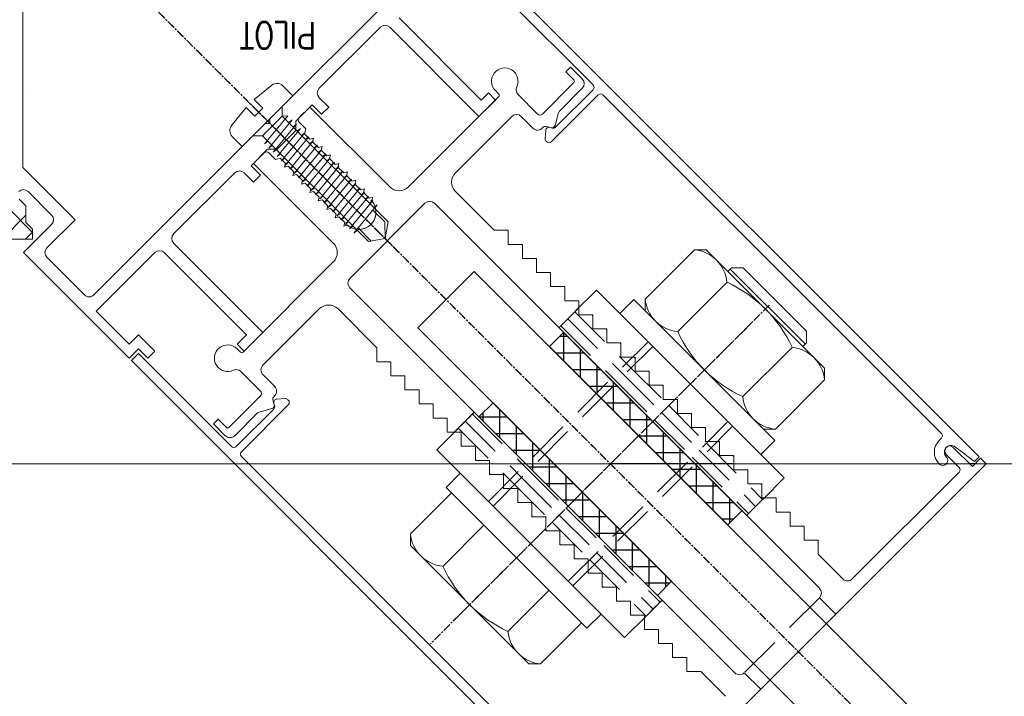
# Model space of a CAD drawing. Header units: inches. Extents: x -647532 to 3008597, y -136987 to 2557681.
# Tile 109 of 153: x 45382 to 45530, y 48657 to 48759. Entities that reach past the tile are written whole.
import ezdxf
from ezdxf import colors
from ezdxf.entities.mleader import LeaderData, LeaderLine
from ezdxf.enums import TextEntityAlignment as Align
from ezdxf.math import Vec2, Vec3

# ---------------------------------------------------------------- set-up
doc = ezdxf.new("R2010")
doc.units = ezdxf.units.IN
doc.header["$MEASUREMENT"] = 0
doc.linetypes.add('BIAL-IT1I-KGD-001-IN-DWG-141 LEVEL 2 - OVERALL FIRE EXIT PLAN$0$CENTER', pattern=[2, 1.25, -0.25, 0.25, -0.25])
doc.linetypes.add('BIAL-IT1I-KGD-001-IN-DWG-141 LEVEL 2 - OVERALL FIRE EXIT PLAN$0$HIDDEN', pattern=[9.525, 6.35, -3.175])
doc.layers.add('ARCH', color=8, linetype='Continuous')
for name, color, linetype, lineweight in [('FURN', 8, 'Continuous', 5), ('FURN-HATCH', 8, 'Continuous', 5), ('YD-EXTERNAL 1', 8, 'Continuous', 5)]:
    doc.layers.add(name, color=color, linetype=linetype, lineweight=lineweight)
doc.styles.add('ARIAL', font='arial.ttf')
doc.styles.add('BIAL-IT1I-KGD-001-IN-DWG-141 LEVEL 2 - OVERALL FIRE EXIT PLAN$0$RomanS', font='Romans.shx', dxfattribs={"width": 0.8})
doc.styles.get("Standard").update_dxf_attribs({"font": 'arial.ttf'})

# ---------------------------------------------------------------- blocks, each defined once
blk = doc.blocks.new('BIAL-IT1I-KGD-001-IN-DWG-141 LEVEL 2 - OVERALL FIRE EXIT PLAN$0$A$C258E6B3D')
for p, q in [((325.52, 167.94), (325.52, 2476.44)), ((325.52, 366.53), (382.09, 309.96)), ((311.1, 342.21), (293.27, 324.38)), ((311.1, 342.21), (312.87, 342.21)), ((312.87, 342.21), (320.29, 334.79)), ((305.54, 339.49), (296, 329.94)), ((307.31, 339.49), (305.54, 339.49)), ((307.84, 338.95), (307.31, 339.49)), ((307.49, 339.31), (296.18, 327.99)), ((307.97, 337.31), (315.39, 329.89)), ((321.98, 334.71), (300.77, 313.5)), ((320.29, 333.02), (320.29, 334.79)), ((324.11, 332.59), (321.98, 334.71)), ((320.29, 333.02), (302.46, 315.19)), ((302.89, 311.38), (324.11, 332.59)), ((296, 329.94), (296, 328.17)), ((296.53, 327.64), (296, 328.17)), ((298.17, 327.52), (305.59, 320.09)), ((293.27, 324.38), (293.27, 322.62)), ((293.27, 322.62), (300.7, 315.19)), ((302.46, 315.19), (300.7, 315.19)), ((300.77, 313.5), (302.89, 311.38)), ((326.93, 287.34), (348.15, 308.55)), ((348.15, 308.55), (350.27, 306.43)), ((350.27, 306.43), (329.06, 285.21)), ((355.65, 299.43), (349.46, 305.62)), ((350.75, 294.53), (344.56, 300.72)), ((355.65, 297.66), (355.65, 299.43)), ((355.65, 297.66), (337.82, 279.84)), ((270.72, 292.64), (269.66, 291.58)), ((273.19, 290.16), (270.72, 292.64)), ((269.66, 291.58), (270.72, 290.52)), ((340.95, 284.74), (334.76, 290.92)), ((270.72, 290.52), (258.34, 278.14)), ((259.76, 276.73), (273.19, 290.16)), ((329.06, 285.21), (326.93, 287.34)), ((336.05, 279.84), (329.86, 286.02)), ((273.55, 258.7), (247.74, 284.51)), ((337.82, 279.84), (336.05, 279.84)), ((273.16, 260.56), (289.08, 276.49)), ((287.29, 274.19), (289.09, 275.98)), ((291.6, 276.04), (289.08, 276.49)), ((291.6, 276.04), (289.09, 275.98)), ((291.6, 276.04), (292.05, 273.53)), ((268.95, 266.12), (259.76, 275.32)), ((286.92, 274.33), (286.51, 274.83)), ((286.51, 274.83), (290.75, 271.32)), ((276.12, 257.6), (292.05, 273.53)), ((285, 272.4), (284.59, 272.91)), ((284.59, 272.91), (288.83, 269.39)), ((285.64, 273.05), (285.23, 273.55)), ((285.23, 273.55), (289.47, 270.04)), ((286.28, 273.69), (285.87, 274.19)), ((285.87, 274.19), (290.11, 270.68)), ((289.97, 271.97), (291.97, 273.96)), ((283.71, 271.12), (283.3, 271.63)), ((283.3, 271.63), (287.55, 268.11)), ((284.36, 271.76), (283.95, 272.27)), ((283.95, 272.27), (288.19, 268.75)), ((290.75, 271.32), (290.34, 271.82)), ((282.02, 270.34), (286.26, 266.83)), ((282.43, 269.84), (282.02, 270.34)), ((283.07, 270.48), (282.66, 270.99)), ((282.66, 270.99), (286.91, 267.47)), ((288.83, 269.39), (288.42, 269.9)), ((289.47, 270.04), (289.06, 270.54)), ((290.11, 270.68), (289.7, 271.18)), ((280.1, 268.42), (284.34, 264.9)), ((280.51, 267.91), (280.1, 268.42)), ((280.74, 269.06), (284.98, 265.55)), ((281.15, 268.56), (280.74, 269.06)), ((281.38, 269.7), (285.62, 266.19)), ((281.79, 269.2), (281.38, 269.7)), ((287.55, 268.11), (287.14, 268.62)), ((288.19, 268.75), (287.78, 269.26)), ((271.78, 267.54), (270.37, 266.12)), ((272.84, 266.48), (271.78, 267.54)), ((278.81, 267.14), (283.06, 263.62)), ((279.22, 266.63), (278.81, 267.14)), ((279.46, 267.78), (283.7, 264.26)), ((279.87, 267.27), (279.46, 267.78)), ((286.26, 266.83), (285.85, 267.33)), ((286.91, 267.47), (286.49, 267.97)), ((271.43, 265.06), (272.84, 266.48)), ((277.53, 265.85), (281.77, 262.34)), ((277.94, 265.35), (277.53, 265.85)), ((278.17, 266.5), (282.42, 262.98)), ((278.58, 265.99), (278.17, 266.5)), ((284.34, 264.9), (283.93, 265.41)), ((284.98, 265.55), (284.57, 266.05)), ((285.62, 266.19), (285.21, 266.69)), ((273.9, 262.59), (271.43, 265.06)), ((275.64, 263.96), (279.88, 260.44)), ((276.05, 263.45), (275.64, 263.96)), ((276.66, 264.07), (276.25, 264.57)), ((276.25, 264.57), (280.49, 261.06)), ((277.3, 264.71), (276.89, 265.21)), ((276.89, 265.21), (281.13, 261.7)), ((283.06, 263.62), (282.65, 264.13)), ((283.7, 264.26), (283.29, 264.77)), ((275.32, 262.59), (273.9, 262.59)), ((274.76, 262.17), (274.35, 262.68)), ((274.35, 262.68), (278.6, 259.16)), ((275, 263.32), (279.24, 259.8)), ((275.41, 262.81), (275, 263.32)), ((278.14, 259.76), (275.32, 262.59)), ((281.77, 262.34), (281.36, 262.84)), ((282.42, 262.98), (282, 263.48)), ((268.58, 260.66), (270.08, 262.16)), ((270.08, 262.16), (277.72, 254.53)), ((273.08, 261.38), (277.31, 257.88)), ((273.16, 260.56), (273.08, 261.38)), ((273.71, 262.04), (277.96, 258.52)), ((274.12, 261.53), (273.71, 262.04)), ((279.88, 260.44), (279.47, 260.95)), ((280.49, 261.06), (280.08, 261.56)), ((281.13, 261.7), (280.72, 262.2)), ((273.16, 260.56), (271.71, 260.54)), ((273.16, 260.56), (276.12, 257.6)), ((278.14, 258.34), (278.14, 259.76)), ((278.6, 259.16), (278.19, 259.67)), ((279.24, 259.8), (278.83, 260.31)), ((270.65, 256.3), (268.49, 258.99)), ((274.25, 258.7), (273.55, 258.7)), ((274.25, 258.7), (273.55, 258.7)), ((274.25, 257.99), (274.25, 258.7)), ((274.25, 257.99), (274.25, 258.7)), ((300.06, 232.18), (274.25, 257.99)), ((277.31, 257.88), (276.9, 258.38)), ((277.31, 257.88), (276.9, 258.38)), ((277.96, 258.52), (277.54, 259.02)), ((280.62, 255.87), (278.14, 258.34)), ((270.65, 256.3), (271.97, 257.62)), ((271.97, 257.62), (273.17, 256.41)), ((276.12, 257.6), (276.1, 256.15)), ((282.03, 257.28), (280.62, 255.87)), ((283.09, 256.22), (282.03, 257.28)), ((305.72, 257.64), (292.29, 244.2)), ((308.55, 254.81), (305.72, 257.64)), ((271.86, 255.1), (273.17, 256.41)), ((274.54, 252.93), (271.86, 255.1)), ((281.68, 254.81), (283.09, 256.22)), ((293.7, 242.79), (306.07, 255.16)), ((306.07, 255.16), (307.49, 253.75)), ((276.21, 253.02), (277.72, 254.53)), ((307.49, 253.75), (308.55, 254.81)), ((290.87, 244.2), (281.68, 253.39)), ((302.54, 232.54), (293.7, 241.37)), ((308.55, 241.37), (306.07, 238.9)), ((308.2, 238.9), (309.61, 240.31)), ((309.61, 240.31), (308.55, 241.37)), ((306.07, 238.9), (307.49, 237.49)), ((309.61, 237.49), (308.2, 238.9)), ((293.7, 221.58), (309.61, 237.49)), ((307.49, 237.49), (302.54, 232.54)), ((294.41, 225.11), (300.06, 230.77)), ((280.89, 221.5), (288.75, 229.35)), ((288.75, 229.35), (292.99, 225.11)), ((284.51, 222.28), (288.04, 225.82)), ((289.46, 225.82), (293.7, 221.58)), ((286.68, 218.96), (290.68, 222.96)), ((291.66, 221.91), (290.61, 222.96)), ((250.44, 221.5), (280.89, 221.5)), ((286.66, 221.96), (285.66, 220.96)), ((291.66, 218.37), (288.07, 221.96))]:
    blk.add_line(p, q)
at = {"linetype": 'BIAL-IT1I-KGD-001-IN-DWG-141 LEVEL 2 - OVERALL FIRE EXIT PLAN$0$CENTER'}
for p, q in [((921.64, 906.08), (154.76, 139.2)), ((900.46, 884.9), (133.58, 118.03)), ((301.62, 333.86), (352.6, 282.88)), ((270.5, 254.95), (293.58, 278.02))]:
    blk.add_line(p, q, dxfattribs=at)
at = {"linetype": 'ByBlock'}
for p, q in [((325.52, 366.53), (324.67, 365.68)), ((348.15, 343.9), (325.52, 366.53)), ((253.4, 294.41), (324.46, 365.47)), ((253.4, 294.41), (324.46, 365.47)), ((325.17, 364.76), (322.87, 361.7)), ((325.17, 364.76), (322.87, 361.7)), ((324.46, 365.47), (325.17, 364.76)), ((324.46, 365.47), (325.17, 364.76)), ((324.67, 365.68), (325.91, 364.45)), ((325.91, 364.45), (323.04, 361.58)), ((324.1, 360.52), (326.05, 362.47)), ((326.76, 362.47), (342.84, 346.38)), ((322.87, 361.7), (322.87, 361.7)), ((322.87, 361.7), (322.87, 361.7)), ((320.92, 359.81), (269.95, 308.84)), ((320.92, 359.81), (269.95, 308.84)), ((321.98, 359.46), (321.63, 359.81)), ((321.98, 359.46), (321.63, 359.81)), ((342.84, 344.97), (339.13, 341.25)), ((345.67, 341.43), (348.15, 343.9)), ((344.26, 341.43), (286.28, 283.45)), ((339.13, 341.25), (337.01, 341.25)), ((337.01, 341.25), (337.01, 339.13)), ((337.01, 339.13), (334.89, 339.13)), ((334.89, 339.13), (334.89, 337.01)), ((334.89, 337.01), (332.77, 337.01)), ((332.77, 337.01), (332.77, 334.89)), ((332.77, 334.89), (330.65, 334.89)), ((330.65, 334.89), (330.65, 332.77)), ((330.65, 332.77), (328.53, 332.77)), ((328.53, 332.77), (328.53, 330.65)), ((356.99, 330.12), (359.46, 332.59)), ((359.46, 332.59), (382.09, 309.96)), ((328.53, 330.65), (326.4, 330.65)), ((326.4, 330.65), (326.4, 328.53)), ((299, 270.72), (356.99, 328.7)), ((326.4, 328.53), (324.28, 328.53)), ((324.28, 328.53), (324.28, 326.4)), ((324.28, 326.4), (322.16, 326.4)), ((322.16, 326.4), (322.16, 324.28)), ((360.52, 327.29), (356.81, 323.58)), ((322.16, 324.28), (320.04, 324.28)), ((320.04, 324.28), (320.04, 322.16)), ((356.81, 323.58), (356.81, 321.45)), ((320.04, 322.16), (317.92, 322.16)), ((317.92, 322.16), (317.92, 320.04)), ((356.81, 321.45), (354.69, 321.45)), ((354.69, 321.45), (354.69, 319.33)), ((317.92, 320.04), (315.8, 320.04)), ((315.8, 320.04), (315.8, 317.92)), ((354.69, 319.33), (352.57, 319.33)), ((352.57, 319.33), (352.57, 317.21)), ((315.8, 317.92), (313.68, 317.92)), ((313.68, 317.92), (313.68, 315.8)), ((313.68, 315.8), (311.55, 315.8)), ((311.55, 315.8), (311.55, 313.68)), ((352.57, 317.21), (350.45, 317.21)), ((350.45, 317.21), (350.45, 315.09)), ((350.45, 315.09), (348.32, 315.09)), ((348.32, 315.09), (348.32, 312.97)), ((311.55, 313.68), (309.43, 313.68)), ((309.43, 313.68), (309.43, 311.55)), ((348.32, 312.97), (346.2, 312.97)), ((346.2, 312.97), (346.2, 310.85)), ((309.43, 311.55), (307.31, 311.55)), ((307.31, 311.55), (307.31, 309.43)), ((346.2, 310.85), (344.08, 310.85)), ((344.08, 310.85), (344.08, 308.73)), ((307.31, 309.43), (305.19, 309.43)), ((305.19, 309.43), (305.19, 307.31)), ((309.96, 237.84), (381.03, 308.9)), ((344.08, 308.73), (341.96, 308.73)), ((341.96, 308.73), (341.96, 306.6)), ((268.46, 307.36), (254.46, 293.35)), ((268.46, 307.36), (254.46, 293.35)), ((274.82, 301.71), (269.17, 307.36)), ((274.82, 301.71), (269.17, 307.36)), ((269.95, 308.13), (277.02, 301.06)), ((269.95, 308.13), (277.02, 301.06)), ((305.19, 307.31), (303.07, 307.31)), ((303.07, 307.31), (303.07, 305.19)), ((267.54, 305.72), (265.77, 303.95)), ((272.38, 302.29), (268.95, 305.72)), ((341.96, 306.6), (339.84, 306.6)), ((339.84, 306.6), (339.84, 304.48)), ((265.77, 303.95), (266.48, 303.25)), ((266.48, 303.25), (267.68, 304.45)), ((268.1, 304.45), (272.84, 299.71)), ((303.07, 305.19), (300.95, 305.19)), ((300.95, 305.19), (300.95, 303.07)), ((375.37, 305.36), (324.4, 254.39)), ((339.84, 304.48), (337.72, 304.48)), ((337.72, 304.48), (337.72, 302.36)), ((300.95, 303.07), (298.83, 303.07)), ((298.83, 303.07), (298.83, 300.95)), ((274.54, 301.64), (272.6, 302.16)), ((274.7, 300.31), (274.9, 301.03)), ((274.85, 300.84), (274.95, 301.22)), ((274.85, 300.84), (274.95, 301.22)), ((298.83, 300.95), (296.71, 300.95)), ((296.71, 300.95), (296.71, 298.83)), ((337.72, 302.36), (335.6, 302.36)), ((335.6, 302.36), (335.6, 300.24)), ((276.54, 300.12), (275.29, 300.21)), ((276.54, 300.12), (275.29, 300.21)), ((277.02, 300.36), (276.93, 300.26)), ((277.02, 300.36), (276.93, 300.26)), ((335.6, 300.24), (333.47, 300.24)), ((333.47, 300.24), (333.47, 298.12)), ((272.84, 299), (269.89, 296.05)), ((273.19, 296.53), (274.96, 298.3)), ((296.71, 298.83), (294.58, 298.83)), ((294.58, 298.83), (294.58, 296.71)), ((333.47, 298.12), (331.35, 298.12)), ((331.35, 298.12), (331.35, 296)), ((294.58, 296.71), (292.46, 296.71)), ((292.46, 296.71), (292.46, 294.58)), ((281.68, 286.63), (273.19, 295.11)), ((331.35, 296), (329.23, 296)), ((329.23, 296), (329.23, 293.88)), ((292.46, 294.58), (290.34, 294.58)), ((290.34, 294.58), (290.34, 292.46)), ((329.23, 293.88), (327.11, 293.88)), ((327.11, 293.88), (327.11, 291.76)), ((269.31, 292.64), (269.8, 293.13)), ((270.22, 293.13), (283.8, 279.56)), ((290.34, 292.46), (284.51, 286.63)), ((327.11, 291.76), (324.99, 291.76)), ((324.99, 291.76), (324.99, 289.63)), ((324.99, 289.63), (322.87, 289.63)), ((322.87, 289.63), (322.87, 287.51)), ((322.87, 287.51), (320.75, 287.51)), ((320.75, 287.51), (320.75, 285.39)), ((320.75, 285.39), (318.63, 285.39)), ((318.63, 285.39), (318.63, 283.27)), ((318.63, 283.27), (316.5, 283.27)), ((316.5, 283.27), (316.5, 281.15)), ((286.28, 282.03), (297.59, 270.72)), ((316.5, 281.15), (314.38, 281.15)), ((314.38, 281.15), (314.38, 279.03)), ((314.38, 279.03), (312.26, 279.03)), ((312.26, 279.03), (312.26, 276.91)), ((283.8, 276.73), (271.78, 264.71)), ((312.26, 276.91), (310.14, 276.91)), ((310.14, 276.91), (310.14, 274.78)), ((308.02, 274.78), (302.19, 268.95)), ((310.14, 274.78), (308.02, 274.78)), ((284.23, 272.35), (284.08, 272.91)), ((284.08, 272.91), (284.64, 272.76)), ((284.64, 272.76), (285.51, 273.63)), ((285.51, 273.63), (285.36, 274.18)), ((285.36, 274.18), (285.92, 274.03)), ((282.96, 271.08), (282.81, 271.64)), ((282.81, 271.64), (283.37, 271.49)), ((283.37, 271.49), (284.23, 272.35)), ((280.82, 268.94), (281.69, 269.81)), ((281.69, 269.81), (281.54, 270.37)), ((281.54, 270.37), (282.1, 270.22)), ((282.1, 270.22), (282.96, 271.08)), ((288.32, 269.08), (289.18, 269.95)), ((289.18, 269.95), (289.74, 269.8)), ((289.74, 269.8), (289.59, 270.37)), ((279.55, 267.67), (280.41, 268.54)), ((280.41, 268.54), (280.27, 269.09)), ((280.27, 269.09), (280.82, 268.94)), ((287.05, 267.81), (287.91, 268.68)), ((287.91, 268.68), (288.47, 268.53)), ((288.47, 268.53), (288.32, 269.08)), ((278.28, 266.4), (279.14, 267.26)), ((279.14, 267.26), (278.99, 267.82)), ((278.99, 267.82), (279.55, 267.67)), ((292.29, 268.24), (280.27, 256.22)), ((285.77, 266.54), (286.64, 267.4)), ((286.64, 267.4), (287.19, 267.25)), ((287.19, 267.25), (287.05, 267.81)), ((308.69, 254.67), (295.11, 268.24)), ((277, 265.12), (277.87, 265.99)), ((277.87, 265.99), (277.72, 266.55)), ((277.72, 266.55), (278.28, 266.4)), ((284.5, 265.27), (285.36, 266.13)), ((285.36, 266.13), (285.92, 265.98)), ((285.92, 265.98), (285.77, 266.54)), ((302.19, 266.12), (310.67, 257.64)), ((271.78, 264.71), (273.37, 263.12)), ((274.08, 263.12), (275.07, 264.11)), ((275.07, 264.11), (275.79, 263.91)), ((275.79, 263.91), (276.6, 264.72)), ((276.6, 264.72), (276.45, 265.27)), ((276.45, 265.27), (277, 265.12)), ((283.23, 263.99), (284.09, 264.86)), ((283.38, 263.44), (283.23, 263.99)), ((284.09, 264.86), (284.65, 264.71)), ((284.65, 264.71), (284.5, 265.27)), ((281.95, 262.72), (282.82, 263.59)), ((282.1, 262.16), (281.95, 262.72)), ((282.82, 263.59), (283.38, 263.44)), ((279.47, 260.24), (280.27, 261.04)), ((280.27, 261.04), (280.83, 260.89)), ((280.68, 261.45), (281.55, 262.31)), ((280.83, 260.89), (280.68, 261.45)), ((281.55, 262.31), (282.1, 262.16)), ((315.68, 260.98), (315.77, 259.74)), ((315.91, 261.46), (315.82, 261.37)), ((323.69, 254.39), (316.62, 261.46)), ((278.67, 258.52), (279.66, 259.51)), ((279.66, 259.51), (279.47, 260.24)), ((312.08, 257.64), (313.85, 259.41)), ((315.86, 259.15), (316.59, 259.34)), ((316.4, 259.29), (316.78, 259.39)), ((317.2, 258.99), (317.72, 257.05)), ((317.26, 259.26), (322.91, 253.62)), ((280.27, 256.22), (278.67, 257.81)), ((314.56, 257.28), (311.61, 254.33)), ((320, 252.55), (315.27, 257.28)), ((317.85, 256.82), (321.28, 253.39)), ((308.2, 253.75), (308.69, 254.24)), ((322.91, 252.91), (308.9, 238.9)), ((318.8, 250.92), (320, 252.12)), ((319.51, 250.21), (318.8, 250.92)), ((321.28, 251.98), (319.51, 250.21)), ((308.9, 238.9), (309.96, 237.84))]:
    blk.add_line(p, q, dxfattribs=at)
at = {"lineweight": -3}
for p, q in [((325.52, 364.83), (325.52, 364.06)), ((365.52, 358.45), (296.53, 289.46)), ((374.01, 349.96), (305.01, 280.97)), ((325.52, 328.53), (325.52, 309.96)), ((305.01, 280.97), (296.53, 289.46))]:
    blk.add_line(p, q, dxfattribs=at)
at = {"linetype": 'BIAL-IT1I-KGD-001-IN-DWG-141 LEVEL 2 - OVERALL FIRE EXIT PLAN$0$HIDDEN'}
for p, q in [((359.46, 332.59), (348.15, 343.9)), ((345.67, 341.43), (356.99, 330.12)), ((322.4, 324.4), (330.89, 332.88)), ((328.53, 332.64), (328.65, 332.77)), ((323.46, 323.34), (331.95, 331.82)), ((324.52, 322.27), (333.01, 330.76)), ((326.4, 330.52), (326.53, 330.65)), ((343.2, 303.6), (319.16, 327.64)), ((343.9, 304.31), (319.86, 328.35)), ((324.28, 328.4), (324.41, 328.53)), ((322.16, 326.28), (322.29, 326.4)), ((316.74, 318.74), (322.4, 324.4)), ((317.81, 317.68), (323.46, 323.34)), ((320.04, 324.16), (320.17, 324.28)), ((317.92, 322.03), (318.05, 322.16)), ((318.87, 316.62), (324.52, 322.27)), ((311.09, 313.08), (316.74, 318.74)), ((315.8, 319.91), (315.92, 320.04)), ((312.15, 312.02), (317.81, 317.68)), ((313.68, 317.79), (313.8, 317.92)), ((337.83, 308.97), (346.32, 317.45)), ((331.88, 292.29), (307.84, 316.33)), ((311.55, 315.67), (311.68, 315.8)), ((313.21, 310.96), (318.87, 316.62)), ((338.89, 307.91), (347.38, 316.39)), ((331.18, 291.58), (307.14, 315.62)), ((339.95, 306.84), (348.44, 315.33)), ((302.6, 304.6), (311.09, 313.08)), ((309.43, 313.55), (309.56, 313.68)), ((348.2, 312.97), (348.32, 313.1)), ((303.66, 303.54), (312.15, 312.02)), ((307.31, 311.43), (307.44, 311.55)), ((304.72, 302.48), (313.21, 310.96)), ((346.08, 310.85), (346.2, 310.97)), ((305.19, 309.31), (305.32, 309.43)), ((332.17, 303.31), (337.83, 308.97)), ((343.95, 308.73), (344.08, 308.85)), ((303.07, 307.19), (303.2, 307.31)), ((333.23, 302.25), (338.89, 307.91)), ((334.3, 301.19), (339.95, 306.84)), ((341.83, 306.6), (341.96, 306.73)), ((339.71, 304.48), (339.84, 304.61)), ((326.52, 297.65), (332.17, 303.31)), ((337.59, 302.36), (337.72, 302.49)), ((327.58, 296.59), (333.23, 302.25)), ((328.64, 295.53), (334.3, 301.19)), ((335.47, 300.24), (335.6, 300.37)), ((333.35, 298.12), (333.47, 298.25)), ((318.03, 289.17), (326.52, 297.65)), ((319.09, 288.11), (327.58, 296.59)), ((320.15, 287.05), (328.64, 295.53)), ((331.23, 296), (331.35, 296.12)), ((329.11, 293.88), (329.23, 294)), ((326.98, 291.76), (327.11, 291.88)), ((324.86, 289.63), (324.99, 289.76)), ((322.74, 287.51), (322.87, 287.64))]:
    blk.add_line(p, q, dxfattribs=at)
at = {"lineweight": -3, "ltscale": 1000}
for p, q in [((327.64, 336.13), (299.36, 307.84)), ((330.82, 332.94), (327.64, 336.13)), ((305.72, 302.89), (332.59, 329.76)), ((332.59, 329.76), (334.71, 327.64)), ((334.71, 327.64), (307.84, 300.77)), ((330.72, 327.89), (334.46, 327.89)), ((331.31, 324.24), (331.31, 328.48)), ((333.81, 326.74), (333.81, 328.55)), ((328.22, 325.39), (332.46, 325.39)), ((328.81, 321.74), (328.81, 325.98)), ((326.31, 319.24), (326.31, 323.48)), ((325.72, 322.89), (329.96, 322.89)), ((323.22, 320.39), (327.46, 320.39)), ((323.81, 316.74), (323.81, 320.98)), ((343.2, 319.16), (316.33, 292.29)), ((345.32, 317.03), (343.2, 319.16)), ((343.45, 315.16), (343.45, 318.91)), ((320.72, 317.89), (324.96, 317.89)), ((321.31, 314.24), (321.31, 318.48)), ((342.29, 318.25), (344.1, 318.25)), ((318.45, 290.16), (345.32, 317.03)), ((318.81, 311.74), (318.81, 315.98)), ((340.95, 312.66), (340.95, 316.9)), ((318.22, 315.39), (322.46, 315.39)), ((338.45, 310.16), (338.45, 314.4)), ((339.79, 315.75), (344.04, 315.75)), ((348.5, 315.27), (351.68, 312.08)), ((315.72, 312.89), (319.96, 312.89)), ((316.31, 309.24), (316.31, 313.48)), ((337.29, 313.25), (341.54, 313.25)), ((351.68, 312.08), (323.4, 283.8)), ((335.95, 307.66), (335.95, 311.9)), ((313.22, 310.39), (317.46, 310.39)), ((313.81, 306.74), (313.81, 310.98)), ((334.79, 310.75), (339.04, 310.75)), ((311.31, 304.24), (311.31, 308.48)), ((333.45, 305.16), (333.45, 309.4)), ((299.36, 307.84), (302.54, 304.66)), ((310.72, 307.89), (314.96, 307.89)), ((330.95, 302.66), (330.95, 306.9)), ((332.29, 308.25), (336.54, 308.25)), ((308.22, 305.39), (312.46, 305.39)), ((308.81, 301.74), (308.81, 305.98)), ((329.79, 305.75), (334.04, 305.75)), ((328.45, 300.16), (328.45, 304.4)), ((307.84, 300.77), (305.72, 302.89)), ((305.72, 302.89), (309.96, 302.89)), ((306.31, 302.31), (306.31, 303.48)), ((327.29, 303.25), (331.54, 303.25)), ((325.95, 297.66), (325.95, 301.9)), ((324.79, 300.75), (329.04, 300.75)), ((322.29, 298.25), (326.54, 298.25)), ((323.45, 295.16), (323.45, 299.4)), ((320.95, 292.66), (320.95, 296.9)), ((319.79, 295.75), (324.04, 295.75)), ((318.45, 290.17), (318.45, 294.4)), ((316.33, 292.29), (318.45, 290.16)), ((317.29, 293.25), (321.54, 293.25)), ((317.86, 290.75), (319.04, 290.75)), ((323.4, 283.8), (320.22, 286.98))]:
    blk.add_line(p, q, dxfattribs=at)
at = {"linetype": 'BIAL-IT1I-KGD-001-IN-DWG-141 LEVEL 2 - OVERALL FIRE EXIT PLAN$0$HIDDEN', "ltscale": 2}
for p, q in [((333.3, 330.47), (330.65, 333.12)), ((346.03, 317.74), (348.68, 315.09)), ((305.01, 302.19), (302.01, 305.19)), ((317.74, 289.46), (320.75, 286.45))]:
    blk.add_line(p, q, dxfattribs=at)
at = {"linetype": 'BIAL-IT1I-KGD-001-IN-DWG-141 LEVEL 2 - OVERALL FIRE EXIT PLAN$0$CENTER', "ltscale": 2}
for p, q in [((349.2, 286.28), (304.19, 331.29)), ((348.68, 315.09), (346.03, 317.74)), ((320.75, 286.45), (317.74, 289.46))]:
    blk.add_line(p, q, dxfattribs=at)
at = {"linetype": 'Continuous'}
for p, q in [((290.16, 222.96), (289.16, 221.96)), ((291.66, 222.96), (290.16, 222.96)), ((291.66, 211.96), (291.66, 222.96)), ((289.16, 221.96), (286.66, 221.96))]:
    blk.add_line(p, q, dxfattribs=at)
at = {"linetype": 'ByBlock'}
for centre, radius, start, end in [((326.4, 362.11), 0.5, 45, 135), ((323.75, 361.23), 1, 151.8404, 315), ((323.75, 361.23), 1, 151.8404, 315), ((323.57, 361.05), 0.75, 135, 315), ((324.99, 359.99), 0.75, 315, 135), ((324.99, 359.99), 0.75, 315, 135), ((321.27, 359.46), 0.5, 45, 135), ((321.27, 359.46), 0.5, 45, 135), ((323.75, 361.23), 2.5, 225, 315), ((323.75, 361.23), 2.5, 225, 315), ((342.14, 345.67), 1, 315, 45), ((344.97, 340.72), 1, 45, 135), ((356.28, 329.41), 1, 315, 45), ((270.3, 308.49), 0.5, 135, 225), ((270.3, 308.49), 0.5, 135, 225), ((268.82, 307), 0.5, 45, 135), ((268.82, 307), 0.5, 45, 135), ((268.24, 305.01), 1, 45, 135), ((267.89, 304.24), 0.3, 45, 135), ((272.73, 302.65), 0.5, 225, 255), ((274.41, 301.16), 0.5, 345, 75), ((274.47, 301.35), 0.5, 345, 45), ((274.47, 301.35), 0.5, 345, 45), ((276.67, 300.71), 0.5, 315, 45), ((276.67, 300.71), 0.5, 315, 45), ((272.49, 299.36), 0.5, 315, 45), ((275.19, 300.18), 0.5, 165, 231.5829), ((275.33, 300.71), 0.5, 165, 265.6896), ((275.33, 300.71), 0.5, 165, 265.6896), ((274.25, 299), 1, 315, 51.5829), ((276.58, 300.62), 0.5, 265.6896, 315), ((276.58, 300.62), 0.5, 265.6896, 315), ((273.9, 295.82), 1, 135, 225), ((267.89, 294.05), 2, 64.4712, 315.0049), ((269.18, 296.76), 1, 244.4712, 315), ((270.01, 292.92), 0.3, 45, 135), ((283.09, 288.04), 2, 225, 315), ((286.98, 282.74), 1, 135, 225), ((282.39, 278.14), 2, 315, 45), ((287.62, 272.06), 2.6, 319.2528, 135), ((287.62, 272.06), 2.6, 315, 130.7472), ((298.3, 271.43), 1, 225, 315), ((293.7, 266.83), 2, 45, 135), ((303.6, 267.54), 2, 135, 225), ((273.72, 263.47), 0.5, 225, 315), ((316.17, 261.02), 0.5, 135, 184.3104), ((316.27, 261.11), 0.5, 45, 135), ((314.56, 258.7), 1, 38.4171, 135), ((316.27, 259.77), 0.5, 184.3104, 285), ((279.03, 258.17), 0.5, 135, 225), ((315.74, 259.63), 0.5, 218.4171, 285), ((316.72, 258.86), 0.5, 15, 105), ((316.91, 258.91), 0.5, 45, 105), ((311.38, 258.34), 1, 225, 315), ((314.91, 256.93), 0.5, 45, 135), ((318.2, 257.18), 0.5, 195, 225), ((309.61, 252.33), 2, 134.9951, 25.5288), ((308.48, 254.46), 0.3, 315, 45), ((312.32, 253.63), 1, 135, 205.5288), ((322.56, 253.26), 0.5, 315, 45), ((324.04, 254.75), 0.5, 225, 315), ((319.79, 252.33), 0.3, 315, 45), ((320.57, 252.69), 1, 315, 45), ((269.59, 224.46), 2, 269.9908, 270)]:
    blk.add_arc(centre, radius, start, end, dxfattribs=at)
for centre, radius, start, end in [((313.37, 336.81), 5.42, 95.3167, 174.6833), ((316.2, 319.28), 19.82, 114.5452, 155.4548), ((314.89, 335.29), 5.42, 275.3167, 354.6833), ((297.36, 338.12), 19.82, 294.5452, 335.4548), ((298.67, 322.11), 5.42, 95.3167, 174.6833), ((300.19, 320.59), 5.42, 275.3167, 354.6833), ((350.25, 299.93), 5.42, 275.3167, 354.6833), ((332.71, 302.77), 19.82, 294.5452, 335.4548), ((335.55, 285.24), 5.42, 275.3167, 354.6833), ((260.47, 276.02), 1, 135, 225), ((269.66, 266.83), 1, 225, 315), ((269.46, 259.77), 1.25, 135, 218.8226), ((282.39, 254.1), 1, 135, 225), ((275.33, 253.91), 1.25, 231.1774, 315), ((291.58, 244.91), 1, 225, 315), ((294.41, 242.08), 1, 135, 225), ((299.36, 231.47), 1, 315, 45), ((288.75, 225.11), 1, 45, 135), ((293.7, 225.82), 1, 225, 315), ((285.22, 221.58), 1, 135, 225)]:
    blk.add_arc(centre, radius, start, end)
at = {"style": 'BIAL-IT1I-KGD-001-IN-DWG-141 LEVEL 2 - OVERALL FIRE EXIT PLAN$0$RomanS', "width": 0.8}
blk.add_text('PILOT', height=4, rotation=270, dxfattribs=at).set_placement((258.98, 265.66))
blk = doc.blocks.new('_TagSlot')
at = {"color": 0, "linetype": 'ByBlock', "lineweight": -2, "transparency": 16777216}
for p, q in [((-4, 4), (4, 4)), ((-4, -4), (4, -4))]:
    blk.add_line(p, q, dxfattribs=at)
for centre, start, end in [((-4, 0), 90, 270), ((4, 0), 270, 90)]:
    blk.add_arc(centre, 4, start, end, dxfattribs=at)
at = {"layer": 'FURN', "color": 0, "transparency": 16777216, "style": 'ARIAL'}
blk.add_attdef('M-01', text='', height=2.5, dxfattribs=at).set_placement((0, -1.5), align=Align.CENTER)
blk = doc.blocks.new('_DotSmall')
at = {"color": 0, "linetype": 'ByBlock', "const_width": 0.5}
blk.add_lwpolyline([(-0.0625, 0, 1), (0.0625, 0, 1)], format="xyb", close=True, dxfattribs=at)
blk = doc.blocks.new('ARCH')
at = {"layer": 'YD-EXTERNAL 1', "rotation": 269.9999999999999}
blk.add_blockref('BIAL-IT1I-KGD-001-IN-DWG-141 LEVEL 2 - OVERALL FIRE EXIT PLAN$0$A$C258E6B3D', (45160.642, 49017.883), dxfattribs=at)
at = {"layer": 'FURN-HATCH', "linetype": 'Continuous'}
ml = blk.add_multileader_block('Standard', dxfattribs=at)
ml.set_content('_TagSlot', color=256, scale=-11.71875)
ml.set_attribute('M-01', 'VNR1', width=0)
ml.set_leader_properties(color=256, linetype='ByLayer', lineweight=-1)
ml.set_arrow_properties(name='DOTSMALL')
ml.build(insert=Vec2(0, 0))
ml.multileader.update_dxf_attribs({"dogleg_length": 115.809, "arrow_head_size": 28.235})
ctx = ml.context
ctx.base_point, ctx.char_height, ctx.arrow_head_size, ctx.landing_gap_size, ctx.plane_origin = Vec3(101476.346, 52296.962), 200, 28.235, 4, Vec3(100757.024, 52076.672)
notes = []
notes.append((ctx, [(0, (0, 0, 0), (0, 0), (1, 0), 1, [])]))
ctx.block.insert, ctx.block.rotation, ctx.block.scale = Vec3(101570.096, 52296.962), 3.1415927, Vec3(-11.71875, 11.71875, 11.71875)
ml = blk.add_multileader_block('Standard', dxfattribs=at)
ml.set_content('_TagSlot', color=256, scale=-11.71875)
ml.set_attribute('M-01', 'VNR1', width=0)
ml.set_leader_properties(color=256, linetype='ByLayer', lineweight=-1)
ml.set_arrow_properties(name='DOTSMALL')
ml.build(insert=Vec2(0, 0))
ml.multileader.update_dxf_attribs({"dogleg_length": 115.809, "arrow_head_size": 28.235})
ctx = ml.context
ctx.base_point, ctx.char_height, ctx.arrow_head_size, ctx.landing_gap_size, ctx.plane_origin = Vec3(97954.669, 52254.917), 200, 28.235, 4, Vec3(97235.347, 52034.627)
notes.append((ctx, [(0, (0, 0, 0), (0, 0), (1, 0), 1, [])]))
ctx.block.insert, ctx.block.rotation, ctx.block.scale = Vec3(98048.419, 52254.917), 3.1415927, Vec3(-11.71875, 11.71875, 11.71875)
ml = blk.add_multileader_block('Standard', dxfattribs=at)
ml.set_content('_TagSlot', color=256, scale=-11.71875)
ml.set_attribute('M-01', 'VNR1', width=0)
ml.set_leader_properties(color=256, linetype='ByLayer', lineweight=-1)
ml.set_arrow_properties(name='DOTSMALL')
ml.build(insert=Vec2(0, 0))
ml.multileader.update_dxf_attribs({"dogleg_length": 115.809, "arrow_head_size": 28.235})
ctx = ml.context
ctx.base_point, ctx.char_height, ctx.arrow_head_size, ctx.landing_gap_size, ctx.plane_origin = Vec3(99751.234, 51693.272), 200, 28.235, 4, Vec3(99031.911, 51472.982)
notes.append((ctx, [(0, (0, 0, 0), (0, 0), (1, 0), 1, [])]))
ctx.block.insert, ctx.block.rotation, ctx.block.scale = Vec3(99844.984, 51693.272), 3.1415927, Vec3(-11.71875, 11.71875, 11.71875)
for ctx, leaders in notes:
    for number, flags, end, landing, length, lines in leaders:
        leader = LeaderData()
        leader.index, (leader.has_last_leader_line, leader.has_dogleg_vector, leader.attachment_direction) = number, flags
        leader.last_leader_point, leader.dogleg_vector, leader.dogleg_length = Vec3(end), Vec3(landing), length
        for number, points, colour, breaks in lines:
            line = LeaderLine()
            line.index, line.vertices, line.color, line.breaks = number, Vec3.list(points), colors.encode_raw_color(colour), breaks
            leader.lines.append(line)
        ctx.leaders.append(leader)

msp = doc.modelspace()

# ---------------------------------------------------------------- block references
at = {"layer": 'ARCH'}
msp.add_blockref('ARCH', (0, 0), dxfattribs=at)

doc.saveas('drawing.dxf')
